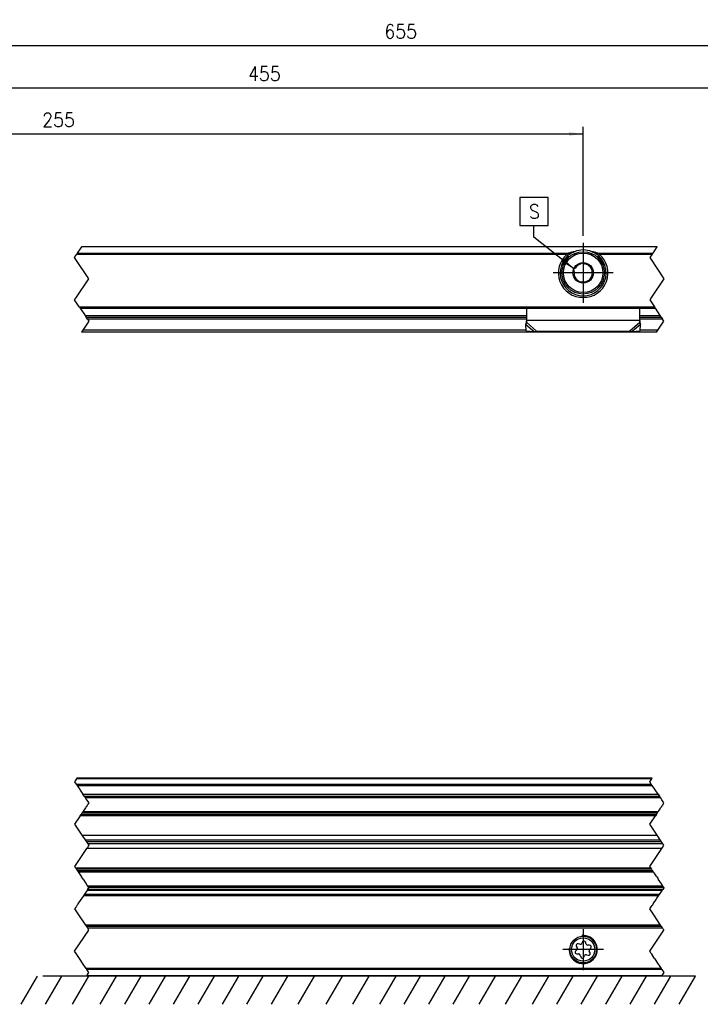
# Model space of a CAD drawing. Header units: millimetres. Extents: x -418 to 2050, y -784 to 1107.
# Tile 15 of 61: x 97 to 193, y 141 to 280. Entities that reach past the tile are written whole.
import ezdxf

# ---------------------------------------------------------------- set-up
doc = ezdxf.new("R2010")
doc.units = ezdxf.units.MM
doc.linetypes.add('DOT_CENTER', pattern=[14, 12, -1, 0, -1])
doc.layers.add('1', color=7, linetype='Continuous')
doc.styles.add('CONVERTER_12', font='txt.shx', dxfattribs={"width": 0.9})
doc.dimstyles.new('ME10_DIM_49', dxfattribs={"dimtxt": 2, "dimasz": 2, "dimexe": 1, "dimexo": 1, "dimgap": 1, "dimtad": 1, "dimdsep": 46, "dimtxsty": 'CONVERTER_12', "dimsah": 1, "dimcen": 0.09, "dimclrd": 2, "dimclre": 2, "dimclrt": 2, "dimadec": 0, "dimazin": 0, "dimtfac": 1, "dimtdec": 4, "dimtix": 1, "dimtmove": 0, "dimatfit": 3, "dimfxl": 1, "dimtolj": 1, "dimtzin": 0, "dimarcsym": 0})
doc.dimstyles.new('ME10_DIM_51', dxfattribs={"dimtxt": 2, "dimasz": 2, "dimexe": 1, "dimexo": 1, "dimgap": 1, "dimtad": 1, "dimdsep": 46, "dimtxsty": 'CONVERTER_12', "dimsah": 1, "dimcen": 0.09, "dimclrd": 2, "dimclre": 2, "dimclrt": 2, "dimadec": 0, "dimazin": 0, "dimtfac": 1, "dimtdec": 4, "dimtix": 1, "dimtmove": 0, "dimatfit": 3, "dimfxl": 1, "dimtolj": 1, "dimtzin": 0, "dimarcsym": 0})
doc.dimstyles.new('ME10_DIM_52', dxfattribs={"dimtxt": 2, "dimasz": 2, "dimexe": 1, "dimexo": 1, "dimgap": 1, "dimtad": 1, "dimdsep": 46, "dimtxsty": 'CONVERTER_12', "dimsah": 1, "dimcen": 0.09, "dimclrd": 2, "dimclre": 2, "dimclrt": 2, "dimadec": 0, "dimazin": 0, "dimtfac": 1, "dimtdec": 4, "dimtix": 1, "dimtmove": 0, "dimatfit": 3, "dimfxl": 1, "dimtolj": 1, "dimtzin": 0, "dimarcsym": 0})
doc.dimstyles.get("Standard").update_dxf_attribs({"dimtxt": 0.18, "dimasz": 0.18, "dimexe": 0.18, "dimexo": 0.0625, "dimgap": 0.09, "dimtad": 0, "dimtih": 1, "dimtoh": 1, "dimdec": 4, "dimzin": 0, "dimdsep": 46, "dimtxsty": 'Standard', "dimcen": 0.09, "dimadec": 0, "dimazin": 0, "dimtfac": 1, "dimtdec": 4, "dimtofl": 0, "dimtmove": 0, "dimatfit": 3, "dimfxl": 1, "dimtolj": 1, "dimtzin": 0, "dimarcsym": 0})

# ---------------------------------------------------------------- blocks, each defined once
blk = doc.blocks.new('SOPORTE_SV2__7', base_point=(-302.89, 144.79))
at = {"color": 2, "linetype": 'DOT_CENTER'}
for p, q in [((105.85, 156.14), (105.61, 155.79)), ((105.97, 156.32), (105.85, 156.14)), ((106.36, 156.91), (105.97, 156.32)), ((106.37, 156.93), (106.36, 156.91)), ((187.05, 155.79), (187.29, 156.14)), ((187.29, 156.14), (187.41, 156.32)), ((187.41, 156.32), (187.8, 156.91)), ((187.8, 156.91), (187.81, 156.93)), ((104.94, 154.79), (104.81, 154.59)), ((105.01, 154.89), (104.94, 154.79)), ((105.08, 154.99), (105.01, 154.89)), ((105.49, 155.61), (105.08, 154.99)), ((105.61, 155.79), (105.49, 155.61)), ((186.25, 154.59), (186.38, 154.79)), ((186.38, 154.79), (186.45, 154.89)), ((186.45, 154.89), (186.52, 154.99)), ((186.52, 154.99), (186.93, 155.61)), ((186.93, 155.61), (187.05, 155.79)), ((104.81, 154.59), (104.61, 154.29)), ((104.61, 154.29), (105.16, 153.46)), ((105.16, 153.46), (106.14, 151.99)), ((186.05, 154.29), (186.25, 154.59)), ((186.6, 153.46), (186.05, 154.29)), ((187.58, 151.99), (186.6, 153.46)), ((106.14, 151.99), (106.28, 151.79)), ((187.72, 151.79), (187.58, 151.99)), ((104.61, 148.29), (106.61, 151.29)), ((106.28, 151.79), (106.41, 151.59)), ((106.41, 151.59), (106.51, 151.44)), ((106.59, 151.31), (106.51, 151.44)), ((106.61, 151.29), (106.59, 151.31)), ((186.05, 148.29), (188.05, 151.29)), ((187.85, 151.59), (187.72, 151.79)), ((187.95, 151.44), (187.85, 151.59)), ((187.95, 151.44), (188.03, 151.31)), ((188.05, 151.29), (188.03, 151.31)), ((104.81, 147.99), (104.61, 148.29)), ((105.28, 147.29), (104.81, 147.99)), ((186.25, 147.99), (186.05, 148.29)), ((186.25, 147.99), (186.38, 147.79)), ((186.72, 147.29), (186.38, 147.79)), ((105.81, 146.49), (105.28, 147.29)), ((106.22, 145.87), (105.81, 146.49)), ((186.72, 147.29), (187.25, 146.49)), ((187.25, 146.49), (187.38, 146.29)), ((106.22, 145.87), (106.32, 145.73)), ((106.61, 145.29), (106.32, 145.73)), ((106.41, 144.99), (106.32, 144.85)), ((106.41, 144.99), (106.61, 145.29)), ((187.38, 146.29), (187.66, 145.87)), ((187.75, 145.73), (187.66, 145.87)), ((187.75, 145.73), (188.05, 145.29)), ((187.85, 144.99), (187.75, 144.85)), ((188.05, 145.29), (187.85, 144.99)), ((106.32, 144.85), (106.28, 144.79)), ((187.75, 144.85), (187.72, 144.79))]:
    blk.add_line(p, q, dxfattribs=at)
at = {"color": 3, "linetype": 'Continuous'}
for p, q in [((187.29, 156.14), (105.85, 156.14)), ((187.41, 156.32), (105.97, 156.32)), ((187.8, 156.91), (106.36, 156.91)), ((187.58, 151.99), (106.14, 151.99)), ((106.41, 151.59), (187.85, 151.59)), ((187.66, 145.87), (106.22, 145.87)), ((187.75, 145.73), (106.32, 145.73)), ((106.32, 144.85), (187.75, 144.85))]:
    blk.add_line(p, q, dxfattribs=at)
at = {"color": 7, "linetype": 'Continuous'}
for p, q in [((187.81, 156.93), (106.37, 156.93)), ((187.72, 151.79), (106.28, 151.79)), ((176.15, 149.29), (175.89, 149.35)), ((176.53, 149.62), (176.41, 149.4)), ((177.03, 149.32), (176.96, 149.57)), ((177.52, 149.15), (177.25, 149.15)), ((175.73, 148.51), (175.54, 148.32)), ((175.63, 149.01), (175.76, 148.78)), ((175.71, 147.93), (175.97, 147.92)), ((176.19, 147.76), (176.27, 147.5)), ((177.08, 147.78), (177.34, 147.72)), ((177.59, 148.06), (177.46, 148.29)), ((177.5, 148.56), (177.68, 148.75)), ((176.69, 147.45), (176.82, 147.68)), ((187.72, 144.79), (106.28, 144.79))]:
    blk.add_line(p, q, dxfattribs=at)
for radius in [1.9, 1.65]:
    blk.add_circle((176.61, 148.54), radius, dxfattribs=at)
for centre, start, end in [((175.83, 149.13), 76.5421, 209.4344), ((176.2, 149.52), 256.5421, 329.8481), ((176.74, 149.51), 16.1284, 149.8481), ((177.26, 149.38), 196.1284, 269.4344), ((177.51, 148.92), 316.1284, 89.4344), ((175.71, 148.16), 136.1284, 269.4344), ((175.56, 148.67), 316.1284, 29.4344), ((175.97, 147.69), 16.1294, 89.4344), ((177.02, 147.56), 76.1284, 149.4344), ((177.39, 147.95), 256.1284, 29.4344), ((177.67, 148.4), 136.1284, 209.4344), ((176.49, 147.57), 196.1294, 329.4344)]:
    blk.add_arc(centre, 0.233, start, end, dxfattribs=at)
at = {"layer": '1', "color": 2, "linetype": 'DOT_CENTER'}
for p, q in [((176.61, 151.44), (176.61, 145.64)), ((179.51, 148.54), (173.71, 148.54))]:
    blk.add_line(p, q, dxfattribs=at)
at = {"layer": '1', "color": 30, "linetype": 'Continuous'}
blk.add_arc((176.61, 148.54), 2, 175, 95, dxfattribs=at)
blk = doc.blocks.new('REGLA_SV2-1340__8', base_point=(-299.89, 154.79))
at = {"color": 2, "linetype": 'DOT_CENTER'}
for p, q in [((104.88, 172.69), (104.61, 172.29)), ((104.61, 172.29), (104.82, 171.97)), ((104.82, 171.97), (104.95, 171.78)), ((104.94, 172.79), (104.88, 172.69)), ((104.95, 171.78), (105.78, 170.53)), ((186.05, 172.29), (186.32, 172.69)), ((186.26, 171.97), (186.05, 172.29)), ((186.39, 171.78), (186.26, 171.97)), ((186.32, 172.69), (186.38, 172.79)), ((187.22, 170.53), (186.39, 171.78)), ((105.97, 170.24), (105.78, 170.53)), ((105.97, 170.24), (106.1, 170.04)), ((106.1, 170.04), (106.31, 169.74)), ((187.22, 170.53), (187.41, 170.24)), ((187.54, 170.04), (187.41, 170.24)), ((187.75, 169.74), (187.54, 170.04)), ((106.21, 168.69), (106.15, 168.59)), ((106.26, 168.76), (106.21, 168.69)), ((106.39, 168.95), (106.26, 168.76)), ((106.31, 169.74), (106.61, 169.29)), ((106.39, 168.95), (106.44, 169.04)), ((106.47, 169.07), (106.44, 169.04)), ((106.49, 169.11), (106.47, 169.07)), ((106.61, 169.29), (106.49, 169.11)), ((187.58, 168.59), (187.65, 168.69)), ((187.65, 168.69), (187.7, 168.76)), ((187.7, 168.76), (187.83, 168.95)), ((188.05, 169.29), (187.75, 169.74)), ((187.88, 169.04), (187.83, 168.95)), ((187.88, 169.04), (187.91, 169.07)), ((187.91, 169.07), (187.93, 169.11)), ((187.93, 169.11), (188.05, 169.29)), ((105.4, 167.48), (104.61, 166.29)), ((105.4, 167.48), (105.53, 167.67)), ((105.63, 167.82), (105.53, 167.67)), ((105.68, 167.89), (105.63, 167.82)), ((105.77, 168.02), (105.68, 167.89)), ((105.87, 168.18), (105.77, 168.02)), ((105.97, 168.33), (105.87, 168.18)), ((106.05, 168.45), (105.97, 168.33)), ((106.15, 168.59), (106.05, 168.45)), ((186.05, 166.29), (186.84, 167.48)), ((186.97, 167.67), (186.84, 167.48)), ((186.97, 167.67), (187.07, 167.82)), ((187.07, 167.82), (187.12, 167.89)), ((187.12, 167.89), (187.2, 168.02)), ((187.2, 168.02), (187.31, 168.18)), ((187.31, 168.18), (187.41, 168.33)), ((187.41, 168.33), (187.49, 168.45)), ((187.49, 168.45), (187.58, 168.59)), ((104.61, 166.29), (105.64, 164.74)), ((187.08, 164.74), (186.05, 166.29)), ((105.64, 164.74), (105.74, 164.59)), ((105.74, 164.59), (106.08, 164.08)), ((187.18, 164.59), (187.08, 164.74)), ((187.52, 164.08), (187.18, 164.59)), ((106.08, 164.08), (106.28, 163.79)), ((106.28, 163.79), (106.47, 163.5)), ((106.61, 163.29), (106.41, 162.99)), ((106.47, 163.5), (106.61, 163.29)), ((187.72, 163.79), (187.52, 164.08)), ((187.91, 163.5), (187.72, 163.79)), ((187.85, 162.99), (188.05, 163.29)), ((188.05, 163.29), (187.91, 163.5)), ((106.31, 162.84), (104.61, 160.29)), ((106.41, 162.99), (106.31, 162.84)), ((186.05, 160.29), (187.75, 162.84)), ((187.75, 162.84), (187.85, 162.99)), ((104.61, 160.29), (104.74, 160.1)), ((186.18, 160.1), (186.05, 160.29)), ((104.74, 160.1), (104.87, 159.9)), ((104.87, 159.9), (104.97, 159.75)), ((104.97, 159.75), (105.01, 159.68)), ((105.01, 159.68), (105.1, 159.55)), ((105.1, 159.55), (105.21, 159.39)), ((105.21, 159.39), (105.3, 159.24)), ((105.3, 159.24), (105.6, 158.81)), ((186.31, 159.9), (186.18, 160.1)), ((186.4, 159.75), (186.31, 159.9)), ((186.45, 159.68), (186.4, 159.75)), ((186.54, 159.55), (186.45, 159.68)), ((186.65, 159.39), (186.54, 159.55)), ((186.74, 159.24), (186.65, 159.39)), ((187.03, 158.81), (186.74, 159.24)), ((105.72, 158.62), (105.6, 158.81)), ((105.8, 158.5), (105.72, 158.62)), ((105.8, 158.5), (106.24, 157.84)), ((106.24, 157.84), (106.45, 157.53)), ((106.45, 157.53), (106.58, 157.33)), ((187.03, 158.81), (187.16, 158.62)), ((187.16, 158.62), (187.24, 158.5)), ((187.68, 157.84), (187.24, 158.5)), ((187.89, 157.53), (187.68, 157.84)), ((188.02, 157.33), (187.89, 157.53)), ((105.85, 156.14), (105.61, 155.79)), ((105.97, 156.32), (105.85, 156.14)), ((106.36, 156.91), (105.97, 156.32)), ((106.37, 156.93), (106.36, 156.91)), ((106.45, 157.04), (106.37, 156.93)), ((106.45, 157.04), (106.61, 157.29)), ((106.61, 157.29), (106.58, 157.33)), ((187.05, 155.79), (187.29, 156.14)), ((187.29, 156.14), (187.41, 156.32)), ((187.41, 156.32), (187.8, 156.91)), ((187.8, 156.91), (187.81, 156.93)), ((187.81, 156.93), (187.89, 157.04)), ((188.05, 157.29), (187.89, 157.04)), ((188.02, 157.33), (188.05, 157.29)), ((105.01, 154.89), (104.94, 154.79)), ((105.08, 154.99), (105.01, 154.89)), ((105.49, 155.61), (105.08, 154.99)), ((105.61, 155.79), (105.49, 155.61)), ((186.38, 154.79), (186.45, 154.89)), ((186.45, 154.89), (186.52, 154.99)), ((186.52, 154.99), (186.93, 155.61)), ((186.93, 155.61), (187.05, 155.79))]:
    blk.add_line(p, q, dxfattribs=at)
at = {"color": 3, "linetype": 'Continuous'}
for p, q in [((104.82, 171.97), (186.26, 171.97)), ((186.32, 172.69), (104.88, 172.69)), ((104.95, 171.78), (186.39, 171.78)), ((105.78, 170.53), (187.22, 170.53)), ((106.1, 170.04), (187.54, 170.04)), ((186.84, 167.48), (105.4, 167.48)), ((105.53, 167.67), (186.97, 167.67)), ((187.2, 168.02), (105.77, 168.02)), ((104.74, 160.1), (186.18, 160.1)), ((186.31, 159.9), (104.87, 159.9)), ((105.1, 159.55), (186.54, 159.55)), ((187.89, 157.53), (106.45, 157.53)), ((187.89, 157.04), (106.45, 157.04))]:
    blk.add_line(p, q, dxfattribs=at)
at = {"color": 7, "linetype": 'Continuous'}
for p, q in [((186.38, 172.79), (104.94, 172.79)), ((105.97, 170.24), (187.41, 170.24)), ((187.07, 167.82), (105.63, 167.82)), ((105.64, 164.74), (187.08, 164.74)), ((106.08, 164.08), (187.52, 164.08)), ((187.72, 163.79), (106.28, 163.79)), ((187.91, 163.5), (106.47, 163.5)), ((187.75, 162.84), (106.31, 162.84)), ((104.97, 159.75), (186.4, 159.75)), ((188.02, 157.33), (106.58, 157.33))]:
    blk.add_line(p, q, dxfattribs=at)
blk = doc.blocks.new('REGLA_SV2-1340mm__10', base_point=(-302.89, 144.79))
for name, p in [('REGLA_SV2-1340__8', (-299.89, 154.79)), ('SOPORTE_SV2__7', (-302.89, 144.79))]:
    blk.add_blockref(name, p)
blk = doc.blocks.new('Bottom1', base_point=(-215.388, 158.787))
at = {"layer": '1', "color": 2, "linetype": 'Continuous'}
for p, q in [((97.048, 140.787), (99.357, 144.787)), ((138.561, 144.787), (100.112, 144.787)), ((100.508, 140.787), (102.817, 144.787)), ((104.292, 140.787), (106.602, 144.787)), ((108.247, 140.787), (110.556, 144.787)), ((111.707, 140.787), (114.016, 144.787)), ((115.167, 140.787), (117.476, 144.787)), ((118.627, 140.787), (120.936, 144.787)), ((122.087, 140.787), (124.396, 144.787)), ((125.547, 140.787), (127.856, 144.787)), ((129.007, 140.787), (131.316, 144.787)), ((132.467, 140.787), (134.776, 144.787)), ((136.251, 140.787), (138.561, 144.787)), ((140.238, 140.787), (142.548, 144.787)), ((143.979, 140.787), (146.289, 144.787)), ((147.821, 140.787), (150.13, 144.787)), ((151.281, 140.787), (153.59, 144.787)), ((154.741, 140.787), (157.05, 144.787)), ((192.497, 144.787), (156.112, 144.787)), ((158.201, 140.787), (160.51, 144.787)), ((161.908, 140.787), (164.218, 144.787)), ((165.616, 140.787), (167.926, 144.787)), ((169.427, 140.787), (171.737, 144.787)), ((172.887, 140.787), (175.197, 144.787)), ((176.347, 140.787), (178.657, 144.787)), ((179.807, 140.787), (182.117, 144.787)), ((183.267, 140.787), (185.577, 144.787)), ((186.727, 140.787), (189.037, 144.787)), ((190.187, 140.787), (192.497, 144.787))]:
    blk.add_line(p, q, dxfattribs=at)
blk.add_blockref('REGLA_SV2-1340mm__10', (-302.888, 144.787))
blk = doc.blocks.new('SOPORTE_SV2__22', base_point=(-302.89, 235.93))
at = {"color": 2, "linetype": 'DOT_CENTER'}
for p, q in [((104.65, 246.57), (104.93, 246.99)), ((105.03, 247.13), (104.93, 246.99)), ((105.03, 247.13), (105.52, 247.87)), ((105.52, 247.87), (105.62, 248.01)), ((105.65, 248.07), (105.62, 248.01)), ((186.37, 246.99), (186.05, 246.5)), ((186.37, 246.99), (186.47, 247.13)), ((186.96, 247.87), (186.47, 247.13)), ((187.05, 248.01), (186.96, 247.87)), ((187.05, 248.01), (187.09, 248.07)), ((104.61, 246.5), (104.65, 246.57)), ((104.69, 246.37), (104.61, 246.5)), ((106.61, 243.5), (104.69, 246.37)), ((186.05, 246.5), (186.13, 246.37)), ((186.13, 246.37), (188.05, 243.5)), ((104.85, 240.87), (106.61, 243.5)), ((188.05, 243.5), (186.29, 240.87)), ((104.61, 240.5), (104.85, 240.87)), ((105.26, 239.52), (104.61, 240.5)), ((186.29, 240.87), (186.05, 240.5)), ((186.05, 240.5), (186.7, 239.52)), ((105.26, 239.52), (105.39, 239.32)), ((105.39, 239.32), (106.09, 238.27)), ((186.83, 239.32), (186.7, 239.52)), ((187.53, 238.27), (186.83, 239.32)), ((106.61, 237.5), (105.75, 236.22)), ((106.09, 238.27), (106.23, 238.07)), ((106.42, 237.78), (106.23, 238.07)), ((106.42, 237.78), (106.61, 237.5)), ((187.19, 236.22), (188.05, 237.5)), ((187.67, 238.07), (187.53, 238.27)), ((187.67, 238.07), (187.86, 237.78)), ((188.05, 237.5), (187.86, 237.78)), ((105.75, 236.22), (105.56, 235.93)), ((187, 235.93), (187.19, 236.22))]:
    blk.add_line(p, q, dxfattribs=at)
at = {"color": 3, "linetype": 'Continuous'}
for p, q in [((104.93, 246.99), (174.34, 246.99)), ((105.03, 247.13), (174.62, 247.13)), ((187.05, 248.01), (105.62, 248.01)), ((178.6, 247.13), (186.47, 247.13)), ((178.88, 246.99), (186.37, 246.99)), ((176.25, 241.09), (176.97, 241.09)), ((105.26, 239.52), (186.7, 239.52)), ((106.09, 238.27), (168.61, 238.27)), ((168.61, 237.78), (106.42, 237.78)), ((168.5, 237.03), (169.69, 236.01)), ((184.61, 237.58), (168.61, 237.58)), ((168.61, 237.29), (170.02, 236.08)), ((184.61, 237.29), (183.2, 236.08)), ((184.72, 237.03), (183.53, 236.01)), ((184.61, 238.27), (187.53, 238.27)), ((187.86, 237.78), (184.61, 237.78)), ((168.52, 236.22), (105.75, 236.22)), ((187.19, 236.22), (184.7, 236.22))]:
    blk.add_line(p, q, dxfattribs=at)
at = {"color": 7, "linetype": 'Continuous'}
for p, q in [((105.65, 248.07), (187.09, 248.07)), ((174.62, 246.57), (174.26, 246.57)), ((176.14, 245.53), (176.43, 245.75)), ((176.43, 245.75), (176.76, 245.61)), ((177.42, 245.33), (177.76, 245.19)), ((178.96, 246.57), (178.6, 246.57)), ((175.28, 244.88), (175.57, 245.1)), ((175.33, 244.52), (175.28, 244.88)), ((177.76, 245.19), (177.81, 244.83)), ((177.89, 244.12), (177.94, 243.76)), ((175.46, 243.45), (175.41, 243.81)), ((175.8, 243.31), (175.46, 243.45)), ((176.79, 242.89), (176.46, 243.03)), ((177.08, 243.11), (176.79, 242.89)), ((177.94, 243.76), (177.65, 243.54)), ((105.39, 239.32), (186.83, 239.32)), ((168.61, 237.6), (168.61, 239.32)), ((184.61, 237.6), (184.61, 239.32)), ((106.23, 238.07), (168.61, 238.07)), ((168.5, 237.03), (168.55, 237.2)), ((168.52, 236.14), (168.5, 237.03)), ((168.61, 237.58), (168.61, 237.6)), ((168.61, 237.29), (168.61, 237.58)), ((184.61, 238.07), (187.67, 238.07)), ((184.61, 237.58), (184.61, 237.6)), ((184.61, 237.29), (184.61, 237.58)), ((184.67, 237.2), (184.72, 237.03)), ((184.7, 236.14), (184.72, 237.03)), ((187, 235.93), (105.56, 235.93)), ((168.52, 236.14), (169.69, 236.01)), ((170.02, 236.08), (183.2, 236.08)), ((183.53, 236.01), (184.7, 236.14))]:
    blk.add_line(p, q, dxfattribs=at)
for radius in [3, 1.45, 0.05]:
    blk.add_circle((176.61, 244.32), radius, dxfattribs=at)
at = {"color": 3, "linetype": 'Continuous'}
blk.add_circle((176.61, 244.32), 2.8, dxfattribs=at)
at = {"color": 7, "linetype": 'Continuous'}
for radius, start, end in [(3.5, 130.3552, 49.6448), (3.25, 112.6199, 67.3801), (3.25, 67.3801, 112.6199), (1.3, 111.2763, 143.161), (1.3, 51.2763, 83.161), (1.3, 23.161, 51.2763), (1.3, 171.2763, 203.161), (1.3, 323.161, 351.2763), (1.3, 351.2763, 23.161), (1.3, 203.161, 231.2763), (1.3, 231.2763, 263.161), (1.3, 263.161, 291.2763), (1.3, 291.2763, 323.161)]:
    blk.add_arc((176.61, 244.32), radius, start, end, dxfattribs=at)
for points, knots in [([(174.62, 247.13), (174.59, 247.12), (174.54, 247.1), (174.48, 247.08), (174.44, 247.05), (174.41, 247.03), (174.37, 247.01), (174.35, 247), (174.34, 246.99)], [0, 0, 0, 0, 0.0898239, 0.1547798, 0.1953417, 0.2336504, 0.2752946, 0.3133314, 0.3133314, 0.3133314, 0.3133314]), ([(175.36, 247.32), (175.3, 247.31), (175.17, 247.28), (174.99, 247.24), (174.8, 247.19), (174.68, 247.15), (174.62, 247.13)], [0, 0, 0, 0, 0.1913805, 0.384016, 0.5730174, 0.7635471, 0.7635471, 0.7635471, 0.7635471]), ([(178.6, 247.13), (178.54, 247.15), (178.42, 247.19), (178.23, 247.24), (178.05, 247.28), (177.92, 247.31), (177.86, 247.32)], [0, 0, 0, 0, 0.1901218, 0.3787731, 0.5717573, 0.763547, 0.763547, 0.763547, 0.763547]), ([(178.88, 246.99), (178.87, 247), (178.84, 247.01), (178.81, 247.03), (178.78, 247.05), (178.73, 247.08), (178.67, 247.11), (178.62, 247.12), (178.6, 247.13)], [0, 0, 0, 0, 0.0423093, 0.0796464, 0.1179547, 0.1585165, 0.2443328, 0.3133291, 0.3133291, 0.3133291, 0.3133291]), ([(168.5, 237.03), (168.51, 237.05), (168.53, 237.09), (168.56, 237.16), (168.58, 237.22), (168.6, 237.27), (168.61, 237.29)], [0, 0, 0, 0, 0.0660342, 0.1356749, 0.2077706, 0.2833141, 0.2833141, 0.2833141, 0.2833141]), ([(168.55, 237.2), (168.56, 237.24), (168.58, 237.3), (168.59, 237.41), (168.61, 237.5), (168.61, 237.57), (168.61, 237.6)], [0, 0, 0, 0, 0.1157036, 0.21058, 0.3123664, 0.4089231, 0.4089231, 0.4089231, 0.4089231]), ([(184.61, 237.6), (184.61, 237.57), (184.61, 237.51), (184.62, 237.41), (184.64, 237.3), (184.66, 237.23), (184.67, 237.2)], [0, 0, 0, 0, 0.0890373, 0.1983431, 0.3017293, 0.4089232, 0.4089232, 0.4089232, 0.4089232]), ([(184.72, 237.03), (184.71, 237.05), (184.69, 237.09), (184.66, 237.16), (184.64, 237.22), (184.62, 237.27), (184.61, 237.29)], [0, 0, 0, 0, 0.0660342, 0.1356749, 0.2077706, 0.2833141, 0.2833141, 0.2833141, 0.2833141]), ([(169.69, 236.01), (169.72, 236.01), (169.77, 236.02), (169.86, 236.04), (169.94, 236.06), (170, 236.07), (170.02, 236.08)], [0, 0, 0, 0, 0.0797881, 0.1670936, 0.252779, 0.3386073, 0.3386073, 0.3386073, 0.3386073]), ([(183.2, 236.08), (183.22, 236.07), (183.28, 236.06), (183.36, 236.04), (183.44, 236.02), (183.5, 236.01), (183.53, 236.01)], [0, 0, 0, 0, 0.0894086, 0.1715137, 0.2550732, 0.3386073, 0.3386073, 0.3386073, 0.3386073])]:
    blk.add_open_spline(points, degree=3, knots=knots, dxfattribs=at)
at = {"layer": '1', "color": 2, "linetype": 'DOT_CENTER'}
for p, q in [((176.61, 248.57), (176.61, 240.07)), ((180.86, 244.32), (172.36, 244.32))]:
    blk.add_line(p, q, dxfattribs=at)
blk = doc.blocks.new('*D113')
at = {"layer": '1', "color": 2, "linetype": 'Continuous'}
for p, q in [((30.61, 247.97), (30.61, 264.99)), ((176.61, 249.57), (176.61, 264.99)), ((30.61, 263.99), (176.61, 263.99))]:
    blk.add_line(p, q, dxfattribs=at)
at = {"layer": '1', "color": 2}
for points in [[(32.61, 264.26), (32.61, 263.73), (30.61, 263.99)], [(174.61, 263.73), (174.61, 264.26), (176.61, 263.99)]]:
    blk.add_solid(points, dxfattribs=at)
at = {"layer": '1', "color": 2, "insert": (100.01, 264.99), "char_height": 2, "attachment_point": 7, "rotation": 0.0001, "line_spacing_factor": 0.60024, "style": 'CONVERTER_12'}
blk.add_mtext('255', dxfattribs=at)
blk = doc.blocks.new('*D115')
at = {"layer": '1', "color": 2, "linetype": 'Continuous'}
for p, q in [((30.61, 247.97), (30.61, 277.5)), ((280.61, 249.57), (280.61, 277.5)), ((30.61, 276.5), (280.61, 276.5))]:
    blk.add_line(p, q, dxfattribs=at)
at = {"layer": '1', "color": 2}
for points in [[(32.61, 276.76), (32.61, 276.23), (30.61, 276.5)], [(278.61, 276.23), (278.61, 276.76), (280.61, 276.5)]]:
    blk.add_solid(points, dxfattribs=at)
at = {"layer": '1', "color": 2, "insert": (148.46, 277.5), "char_height": 2, "attachment_point": 7, "rotation": 0.0001, "line_spacing_factor": 0.60024, "style": 'CONVERTER_12'}
blk.add_mtext('655', dxfattribs=at)
blk = doc.blocks.new('*D116')
at = {"layer": '1', "color": 2, "linetype": 'Continuous'}
for p, q in [((30.61, 247.97), (30.61, 271.51)), ((30.61, 270.51), (250.61, 270.51)), ((250.61, 249.57), (250.61, 271.51))]:
    blk.add_line(p, q, dxfattribs=at)
at = {"layer": '1', "color": 2}
for points in [[(32.61, 270.77), (32.61, 270.24), (30.61, 270.51)], [(248.61, 270.24), (248.61, 270.77), (250.61, 270.51)]]:
    blk.add_solid(points, dxfattribs=at)
at = {"layer": '1', "color": 2, "insert": (129.16, 271.51), "char_height": 2, "attachment_point": 7, "rotation": 0.0001, "line_spacing_factor": 0.60024, "style": 'CONVERTER_12'}
blk.add_mtext('455', dxfattribs=at)
blk = doc.blocks.new('Top1', base_point=(-215.39, 242))
at = {"layer": '1', "color": 2}
blk.add_lwpolyline([(167.636, 255.008), (167.636, 251.008), (171.636, 251.008), (171.636, 255.008)], close=True, dxfattribs=at)
blk.add_solid([(173.55, 245.918), (173.878, 246.331), (175.279, 244.88)], dxfattribs=at)
blk.add_blockref('SOPORTE_SV2__22', (-302.89, 235.929))
at = {"layer": '1', "color": 2, "style": 'CONVERTER_12', "width": 0.9}
blk.add_text('S', height=2, dxfattribs=at).set_placement((168.936, 252.008))
at = {"layer": '1'}
for base, p1, dimstyle, picture, middle in [((30.61, 276.497), (280.61, 248.571), 'ME10_DIM_51', '*D115', (150.864, 278.497)), ((30.61, 270.506), (250.61, 248.571), 'ME10_DIM_52', '*D116', (131.564, 272.506)), ((30.61, 263.993), (176.61, 248.571), 'ME10_DIM_49', '*D113', (102.411, 265.993))]:
    dim = blk.add_linear_dim(base=base, p1=p1, p2=(30.61, 246.971), dimstyle=dimstyle, dxfattribs=at)
    dim.commit()
    dim.dimension.update_dxf_attribs({"geometry": picture, "text_midpoint": middle, "text_rotation": 0.00014})
at = {"layer": '1', "color": 2, "linetype": 'Continuous', "has_arrowhead": 0}
blk.add_leader([(175.279, 244.88), (169.636, 249.369), (169.636, 251.008)], dimstyle='Standard', dxfattribs=at)

msp = doc.modelspace()

# ---------------------------------------------------------------- block references
for name, p in [('Top1', (-215.39, 242)), ('Bottom1', (-215.39, 158.79))]:
    msp.add_blockref(name, p)

doc.saveas('drawing.dxf')
